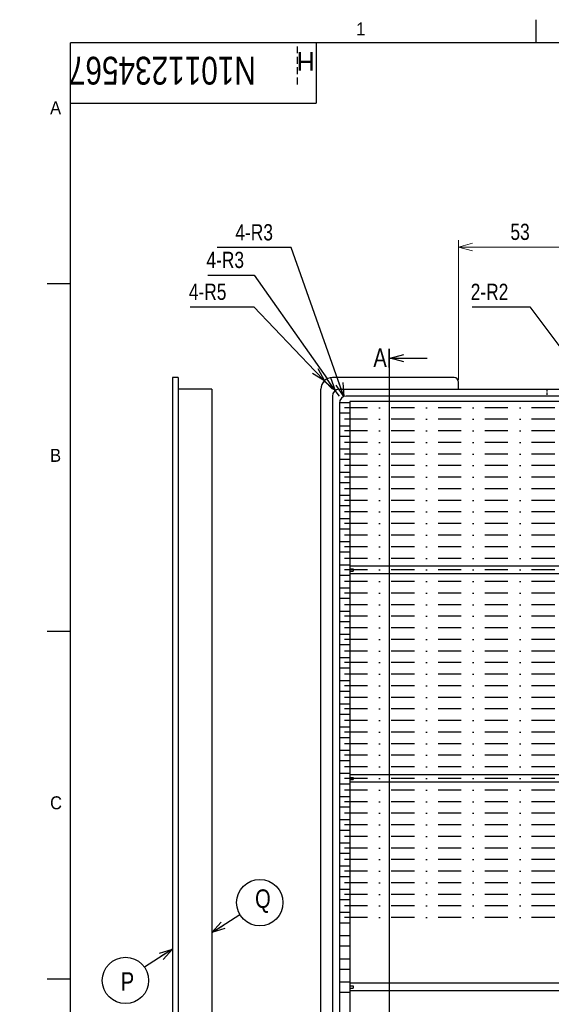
# Model space of a CAD drawing. Extents: x 641 to 1470, y 11 to 605.
# Tile 3 of 17: x 650 to 765, y 377 to 590. Entities that reach past the tile are written whole.
import ezdxf

# ---------------------------------------------------------------- set-up
doc = ezdxf.new("R2010")
doc.units = 0
doc.header["$MEASUREMENT"] = 0
doc.linetypes.add('DASHDOT', pattern=[1, 0.5, -0.25, 0, -0.25])
doc.linetypes.add('DASHED', pattern=[0.75, 0.5, -0.25])
doc.layers.get('0').update_dxf_attribs({"linetype": 'CONTINUOUS'})
doc.layers.get('DEFPOINTS').update_dxf_attribs({"linetype": 'CONTINUOUS'})
for name, color, linetype in [('DD0-2', 4, 'CONTINUOUS'), ('HHLayerShuxinglan', 7, 'CONTINUOUS'), ('M1-1', 2, 'CONTINUOUS'), ('M1-2', 2, 'CONTINUOUS'), ('M4-2', 114, 'CONTINUOUS'), ('M80-1', 7, 'CONTINUOUS'), ('M80-2', 7, 'CONTINUOUS'), ('M80-3', 7, 'CONTINUOUS')]:
    doc.layers.add(name, color=color, linetype=linetype)
doc.styles.add('FS2312', font='txt', dxfattribs={"width": 0.8})
doc.styles.add('HANKAKU', font='txt')
doc.dimstyles.new('ISO-25', dxfattribs={"dimtxt": 3.5, "dimasz": 3, "dimexe": 1.5, "dimexo": 0.5, "dimtad": 1, "dimdec": 1, "dimlfac": 2, "dimdsep": 46, "dimtxsty": 'FS2312', "dimblk": 'OPEN30', "dimcen": 0.09, "dimclrd": 4, "dimclre": 4, "dimclrt": 4, "dimadec": 0, "dimazin": 0, "dimtfac": 1, "dimtdec": 1, "dimtmove": 0, "dimatfit": 3, "dimldrblk": 'OPEN30', "dimfxl": 1, "dimlwd": 18, "dimlwe": 18, "dimarcsym": 0})
doc.dimstyles.new('LEADSTYL', dxfattribs={"dimtxt": 3, "dimasz": 3, "dimexe": 0.18, "dimexo": 0.0625, "dimgap": 1, "dimtad": 0, "dimtih": 1, "dimtoh": 1, "dimdec": 4, "dimzin": 0, "dimdsep": 46, "dimtxsty": 'Standard', "dimblk1": 'OPEN', "dimblk2": 'OPEN', "dimsah": 1, "dimcen": 0.09, "dimadec": 0, "dimazin": 0, "dimtfac": 1, "dimtdec": 4, "dimtofl": 0, "dimtmove": 0, "dimatfit": 3, "dimldrblk": 'OPEN', "dimfxl": 1, "dimtolj": 1, "dimtzin": 0, "dimarcsym": 0})
doc.dimstyles.get("Standard").update_dxf_attribs({"dimtxt": 3.5, "dimasz": 3, "dimexe": 1.5, "dimexo": 0.5, "dimgap": 1.5, "dimtad": 3, "dimtoh": 1, "dimlfac": 0.5, "dimdsep": 46, "dimtxsty": 'FS2312', "dimblk1": 'OPEN', "dimblk2": 'OPEN', "dimsah": 1, "dimcen": 0.09, "dimadec": 0, "dimazin": 0, "dimtfac": 1, "dimtmove": 0, "dimatfit": 3, "dimldrblk": 'OPEN', "dimfxl": 1, "dimtolj": 1, "dimtzin": 0, "dimarcsym": 0})

# ---------------------------------------------------------------- blocks, each defined once
blk = doc.blocks.new('_OPEN')
at = {"color": 0}
for p, q in [((0, 0), (-1, 0)), ((-0.966, 0.259), (0, 0)), ((0, 0), (-0.966, -0.259))]:
    blk.add_line(p, q, dxfattribs=at)
blk = doc.blocks.new('*D298')
at = {"layer": 'DD0-2', "color": 0, "lineweight": -2, "transparency": 16777216}
for p, q in [((687.14, 527.89), (700.89, 527.89)), ((700.89, 527.89), (714.05, 514.12)), ((717.85, 510.14), (716.12, 511.95))]:
    blk.add_line(p, q, dxfattribs=at)
at = {"layer": 'DEFPOINTS', "color": 0, "transparency": 16777216}
for p in [(716.12, 511.95), (717.85, 510.14)]:
    blk.add_point(p, dxfattribs=at)
at = {"layer": 'DD0-2', "color": 0, "lineweight": -2, "transparency": 16777216, "xscale": 3, "yscale": 3, "zscale": 3, "rotation": 313.6873702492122}
blk.add_blockref('_OPEN', (716.12, 511.95), dxfattribs=at)
at = {"layer": 'DD0-2', "color": 0, "transparency": 16777216, "insert": (690.92, 531.14), "char_height": 3.5, "attachment_point": 5, "style": 'FS2312'}
blk.add_mtext('\\A1;4-R5', dxfattribs=at)
blk = doc.blocks.new('*D299')
at = {"layer": 'DD0-2', "color": 0, "lineweight": -2, "transparency": 16777216}
for p, q in [((690.93, 534.76), (700.95, 534.76)), ((700.95, 534.76), (716.76, 512.32)), ((719.35, 508.64), (718.48, 509.87))]:
    blk.add_line(p, q, dxfattribs=at)
at = {"layer": 'DEFPOINTS', "color": 0, "transparency": 16777216}
for p in [(718.48, 509.87), (719.35, 508.64)]:
    blk.add_point(p, dxfattribs=at)
at = {"layer": 'DD0-2', "color": 0, "lineweight": -2, "transparency": 16777216, "xscale": 3, "yscale": 3, "zscale": 3, "rotation": 305.1593386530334}
blk.add_blockref('_OPEN', (718.48, 509.87), dxfattribs=at)
at = {"layer": 'DD0-2', "color": 0, "transparency": 16777216, "insert": (694.72, 538.01), "char_height": 3.5, "attachment_point": 5, "style": 'FS2312'}
blk.add_mtext('\\A1;4-R3', dxfattribs=at)
blk = doc.blocks.new('*D300')
at = {"layer": 'DD0-2', "color": 0, "lineweight": -2, "transparency": 16777216}
for p, q in [((748, 527.89), (760.45, 527.89)), ((760.45, 527.89), (770.2, 514.85)), ((772.6, 511.64), (772, 512.44))]:
    blk.add_line(p, q, dxfattribs=at)
at = {"layer": 'DEFPOINTS', "color": 0, "transparency": 16777216}
for p in [(772, 512.44), (772.6, 511.64)]:
    blk.add_point(p, dxfattribs=at)
at = {"layer": 'DD0-2', "color": 0, "lineweight": -2, "transparency": 16777216, "xscale": 3, "yscale": 3, "zscale": 3, "rotation": 306.7896996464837}
blk.add_blockref('_OPEN', (772, 512.44), dxfattribs=at)
at = {"layer": 'DD0-2', "color": 0, "transparency": 16777216, "insert": (751.76, 531.14), "char_height": 3.5, "attachment_point": 5, "style": 'FS2312'}
blk.add_mtext('\\A1;2-R2', dxfattribs=at)
blk = doc.blocks.new('_Open30')
at = {"color": 0, "linetype": 'ByBlock', "lineweight": -2}
for p, q in [((-1, 0.268), (0, 0)), ((0, 0), (-1, -0.268)), ((0, 0), (-1, 0))]:
    blk.add_line(p, q, dxfattribs=at)
blk = doc.blocks.new('*D306')
at = {"layer": 'DD0-2', "color": 4, "lineweight": 18, "transparency": 16777216}
for p, q in [((745.1, 512.14), (745.1, 542.31)), ((771.6, 512.14), (771.6, 542.31)), ((748.1, 540.81), (768.6, 540.81))]:
    blk.add_line(p, q, dxfattribs=at)
at = {"layer": 'DEFPOINTS', "color": 0, "transparency": 16777216}
for p in [(771.6, 540.81), (745.1, 511.64), (771.6, 511.64)]:
    blk.add_point(p, dxfattribs=at)
at = {"layer": 'DD0-2', "color": 4, "lineweight": 18, "transparency": 16777216, "xscale": 3, "yscale": 3, "zscale": 3, "rotation": 180}
blk.add_blockref('_Open30', (745.1, 540.81), dxfattribs=at)
at = {"layer": 'DD0-2', "color": 4, "lineweight": 18, "transparency": 16777216, "xscale": 3, "yscale": 3, "zscale": 3}
blk.add_blockref('_Open30', (771.6, 540.81), dxfattribs=at)
at = {"layer": 'DD0-2', "color": 4, "transparency": 16777216, "insert": (758.35, 544.06), "char_height": 3.5, "attachment_point": 5, "style": 'FS2312'}
blk.add_mtext('53', dxfattribs=at)

msp = doc.modelspace()

# ---------------------------------------------------------------- linework, layer by layer
at = {"color": 114, "linetype": 'Continuous', "ltscale": 0.1}
for p in [(1462.3217, 584.8585), (661.3217, 30.8585)]:
    msp.add_line(p, (661.3217, 584.8585), dxfattribs=at)
at = {"layer": 'DD0-2'}
for centre in [(702.1835, 399.3515), (673.1936, 382.5744)]:
    msp.add_circle(centre, 5, dxfattribs=at)
at = {"layer": 'M1-1'}
msp.add_line((730.097, 518.8105), (730.097, 242.9335), dxfattribs=at)
at = {"layer": 'M1-1', "color": 7, "linetype": 'DASHDOT', "ltscale": 10}
for p, q in [((967.847, 506.1415), (719.347, 506.1415)), ((967.847, 503.6415), (719.347, 503.6415)), ((967.847, 501.1415), (719.347, 501.1415)), ((967.847, 498.6415), (719.347, 498.6415)), ((967.847, 496.1415), (719.347, 496.1415)), ((967.847, 493.6415), (719.347, 493.6415)), ((967.847, 491.1415), (719.347, 491.1415)), ((967.847, 488.6415), (719.347, 488.6415)), ((967.847, 486.1415), (719.347, 486.1415)), ((967.847, 483.6415), (719.347, 483.6415)), ((967.847, 481.1415), (719.347, 481.1415)), ((967.847, 478.6415), (719.347, 478.6415)), ((967.847, 476.1415), (719.347, 476.1415)), ((967.847, 473.6415), (719.347, 473.6415)), ((967.847, 471.1415), (719.347, 471.1415)), ((967.847, 468.6415), (719.347, 468.6415)), ((967.847, 466.1415), (719.347, 466.1415)), ((967.847, 463.6415), (719.347, 463.6415)), ((967.847, 461.1415), (719.347, 461.1415)), ((967.847, 458.6415), (719.347, 458.6415)), ((967.847, 456.1415), (719.347, 456.1415)), ((967.847, 453.6415), (719.347, 453.6415)), ((967.847, 451.1415), (719.347, 451.1415)), ((967.847, 448.6415), (719.347, 448.6415)), ((967.847, 446.1415), (719.347, 446.1415)), ((967.847, 443.6415), (719.347, 443.6415)), ((967.847, 441.1415), (719.347, 441.1415)), ((967.847, 438.6415), (719.347, 438.6415)), ((967.847, 436.1415), (719.347, 436.1415)), ((967.847, 433.6415), (719.347, 433.6415)), ((967.847, 431.1415), (719.347, 431.1415)), ((967.847, 428.6415), (719.347, 428.6415)), ((967.847, 426.1415), (719.347, 426.1415)), ((967.847, 423.6415), (719.347, 423.6415)), ((967.847, 421.1415), (719.347, 421.1415)), ((967.847, 418.6415), (719.347, 418.6415)), ((967.847, 416.1415), (719.347, 416.1415)), ((967.847, 413.6415), (719.347, 413.6415)), ((967.847, 411.1415), (719.347, 411.1415)), ((967.847, 408.6415), (719.347, 408.6415)), ((967.847, 406.1415), (719.347, 406.1415)), ((967.847, 403.6415), (719.347, 403.6415)), ((967.847, 401.1415), (719.347, 401.1415)), ((967.847, 398.6415), (719.347, 398.6415)), ((967.847, 396.1415), (719.347, 396.1415))]:
    msp.add_line(p, q, dxfattribs=at)
at = {"layer": 'M1-2'}
for p, q in [((684.597, 512.6415), (683.347, 512.6415)), ((683.347, 512.6415), (683.347, 249.1415)), ((684.597, 512.6415), (684.597, 249.1415)), ((744.097, 512.6415), (717.847, 512.6415)), ((691.847, 510.1415), (684.597, 510.1415)), ((691.847, 510.1415), (691.847, 254.1415)), ((715.347, 251.6415), (715.347, 510.1415)), ((719.347, 510.1415), (967.847, 510.1415)), ((745.097, 510.1415), (745.097, 511.6415)), ((717.847, 508.6415), (717.847, 255.6415)), ((966.347, 508.6415), (720.847, 508.6415)), ((719.347, 507.2665), (721.597, 507.2665)), ((719.347, 507.1415), (719.347, 257.1415)), ((777.847, 507.5015), (721.597, 507.5015)), ((721.597, 507.5015), (721.597, 257.4415)), ((719.347, 505.0165), (721.597, 505.0165)), ((719.347, 502.2665), (721.597, 502.2665)), ((719.347, 500.0165), (721.597, 500.0165)), ((719.347, 497.2665), (721.597, 497.2665)), ((719.347, 495.0165), (721.597, 495.0165)), ((719.347, 492.2665), (721.597, 492.2665)), ((719.347, 490.0165), (721.597, 490.0165)), ((719.347, 487.2665), (721.597, 487.2665)), ((719.347, 485.0165), (721.597, 485.0165)), ((719.347, 482.2665), (721.597, 482.2665)), ((719.347, 480.0165), (721.597, 480.0165)), ((719.347, 477.2665), (721.597, 477.2665)), ((719.347, 475.0165), (721.597, 475.0165)), ((719.347, 472.2665), (721.597, 472.2665)), ((777.472, 471.9665), (721.597, 471.9665)), ((719.347, 470.0165), (721.597, 470.0165)), ((721.597, 471.3915), (722.347, 471.3915)), ((721.597, 470.8915), (722.347, 470.8915)), ((777.472, 470.3165), (721.597, 470.3165)), ((722.347, 471.3915), (722.347, 470.8915)), ((719.347, 467.2665), (721.597, 467.2665)), ((719.347, 465.0165), (721.597, 465.0165)), ((719.347, 462.2665), (721.597, 462.2665)), ((719.347, 460.0165), (721.597, 460.0165)), ((719.347, 457.2665), (721.597, 457.2665)), ((719.347, 455.0165), (721.597, 455.0165)), ((719.347, 452.2665), (721.597, 452.2665)), ((719.347, 450.0165), (721.597, 450.0165)), ((719.347, 447.2665), (721.597, 447.2665)), ((719.347, 445.0165), (721.597, 445.0165)), ((719.347, 442.2665), (721.597, 442.2665)), ((719.347, 440.0165), (721.597, 440.0165)), ((719.347, 437.2665), (721.597, 437.2665)), ((719.347, 435.0165), (721.597, 435.0165)), ((719.347, 432.2665), (721.597, 432.2665)), ((719.347, 430.0165), (721.597, 430.0165)), ((719.347, 427.2665), (721.597, 427.2665)), ((719.347, 425.0165), (721.597, 425.0165)), ((777.472, 426.9665), (721.597, 426.9665)), ((721.597, 426.3915), (722.347, 426.3915)), ((721.597, 425.8915), (722.347, 425.8915)), ((777.472, 425.3165), (721.597, 425.3165)), ((722.347, 426.3915), (722.347, 425.8915)), ((719.347, 422.2665), (721.597, 422.2665)), ((719.347, 420.0165), (721.597, 420.0165)), ((719.347, 417.2665), (721.597, 417.2665)), ((719.347, 415.0165), (721.597, 415.0165)), ((719.347, 412.2665), (721.597, 412.2665)), ((719.347, 410.0165), (721.597, 410.0165)), ((719.347, 407.2665), (721.597, 407.2665)), ((719.347, 405.0165), (721.597, 405.0165)), ((719.347, 402.2665), (721.597, 402.2665)), ((719.347, 400.0165), (721.597, 400.0165)), ((719.347, 397.2665), (721.597, 397.2665)), ((719.347, 395.0165), (721.597, 395.0165)), ((719.347, 392.2665), (721.597, 392.2665)), ((719.347, 390.0165), (721.597, 390.0165)), ((719.347, 387.2665), (721.597, 387.2665)), ((719.347, 385.0165), (721.597, 385.0165)), ((719.347, 382.2665), (721.597, 382.2665)), ((777.472, 381.9665), (721.597, 381.9665)), ((721.597, 381.3915), (722.347, 381.3915)), ((721.597, 380.8915), (722.347, 380.8915)), ((777.472, 380.3165), (721.597, 380.3165)), ((722.347, 381.3915), (722.347, 380.8915)), ((719.347, 380.0165), (721.597, 380.0165))]:
    msp.add_line(p, q, dxfattribs=at)
at = {"layer": 'M1-2', "linetype": 'DASHED'}
msp.add_line((764.097, 510.1415), (764.097, 508.6415), dxfattribs=at)
at = {"layer": 'M1-2'}
for centre, radius, start, end in [((717.847, 510.1415), 2.5, 90, 180), ((744.097, 511.6415), 1, 0, 90), ((719.347, 508.6415), 1.5, 90, 180), ((720.847, 507.1415), 1.5, 90, 180)]:
    msp.add_arc(centre, radius, start, end, dxfattribs=at)
at = {"layer": 'M80-1', "color": 3, "linetype": 'DASHED', "ltscale": 3}
msp.add_line((710.3217, 575.8585), (710.3217, 584.8585), dxfattribs=at)
at = {"layer": 'M80-2', "color": 2}
for p, q in [((761.8147, 584.8585), (761.8147, 589.8585)), ((714.3217, 584.8585), (714.3217, 571.8585)), ((661.3217, 571.8585), (714.3217, 571.8585)), ((661.3217, 532.8585), (656.3217, 532.8585)), ((661.3217, 457.8585), (656.3217, 457.8585)), ((661.3217, 382.8585), (656.3217, 382.8585))]:
    msp.add_line(p, q, dxfattribs=at)
at = {"layer": 'M80-3', "color": 114}
msp.add_line((730.0963, 514.8104), (730.097, 518.8105), dxfattribs=at)

# ---------------------------------------------------------------- texts
at = {"layer": 'DD0-2', "insert": (700.965, 543.9645), "char_height": 3.5, "attachment_point": 5, "style": 'FS2312'}
msp.add_mtext('{\\A1;4-R3}', dxfattribs=at)
at = {"layer": 'HHLayerShuxinglan', "color": 2, "insert": (701.3217, 575.8585), "char_height": 6, "width": 38, "attachment_point": 1, "rotation": 180, "style": 'FS2312'}
msp.add_mtext('N1011234567', dxfattribs=at)
at = {"layer": 'M4-2', "char_height": 4, "attachment_point": 7}
for s, insert in [('\\W0.81;{\\C2;A}', (726.6967, 514.942)), ('\\W0.81;{\\C2;Q}', (701.1656, 397.1168)), ('\\W0.81;{\\C2;P}', (672.1758, 380.3398))]:
    msp.add_mtext(s, dxfattribs=dict(at, insert=insert))
at = {"layer": 'M80-2', "color": 154, "char_height": 2.8, "attachment_point": 7, "style": 'HANKAKU'}
for s, insert in [('{\\W0.95;1}', (722.9797, 586.4585)), ('{\\W0.95;A}', (656.9217, 569.4585)), ('{\\W0.95;B}', (656.9217, 494.4585)), ('{\\W0.95;C}', (656.9217, 419.4585))]:
    msp.add_mtext(s, dxfattribs=dict(at, insert=insert))
at = {"layer": 'M80-2', "color": 154, "insert": (714.0317, 582.8585), "char_height": 4, "attachment_point": 7, "rotation": 180, "style": 'HANKAKU'}
msp.add_mtext('H', dxfattribs=at)

# ---------------------------------------------------------------- dimensions: what is measured, and where the dimension line sits
at = {"layer": 'DD0-2', "color": 4}
dim = msp.add_linear_dim(base=(771.597, 540.8128), p1=(745.097, 511.6415), p2=(771.597, 511.6415), dimstyle='ISO-25', override={"dimgap": 1.5}, dxfattribs=at)
dim.commit()
dim.dimension.update_dxf_attribs({"geometry": '*D306', "text_midpoint": (758.347, 540.8128), "dimtype": 160})
at = {"layer": 'DD0-2'}
for center, mpoint, text, override, picture, middle in [((719.347, 508.6415), (718.4835, 509.8674), '4-<>', {"dimtxt": 3.5, "dimlfac": 2}, '*D299', (694.7174, 534.7573)), ((717.847, 510.1415), (716.12, 511.9495), '4-<>', {"dimlfac": 2}, '*D298', (690.9242, 527.8915)), ((772.597, 511.6415), (771.998, 512.4425), '2-<>', {"dimlfac": 2}, '*D300', (751.7603, 527.8915))]:
    dim = msp.add_radius_dim(center=center, mpoint=mpoint, text=text, dimstyle='Standard', override=override, dxfattribs=at)
    dim.commit()
    dim.dimension.update_dxf_attribs({"geometry": picture, "text_midpoint": middle, "dimtype": 164})

# ---------------------------------------------------------------- leaders
for points in [[(720.347, 508.5555), (708.965, 540.7145), (692.965, 540.7145)], [(730.337, 516.8105), (738.337, 516.8105)], [(691.8092, 392.8867), (697.8846, 396.7981)], [(683.3747, 389.3394), (677.2993, 385.428)]]:
    msp.add_leader(points, dimstyle='LEADSTYL', dxfattribs=at)

doc.saveas('drawing.dxf')
